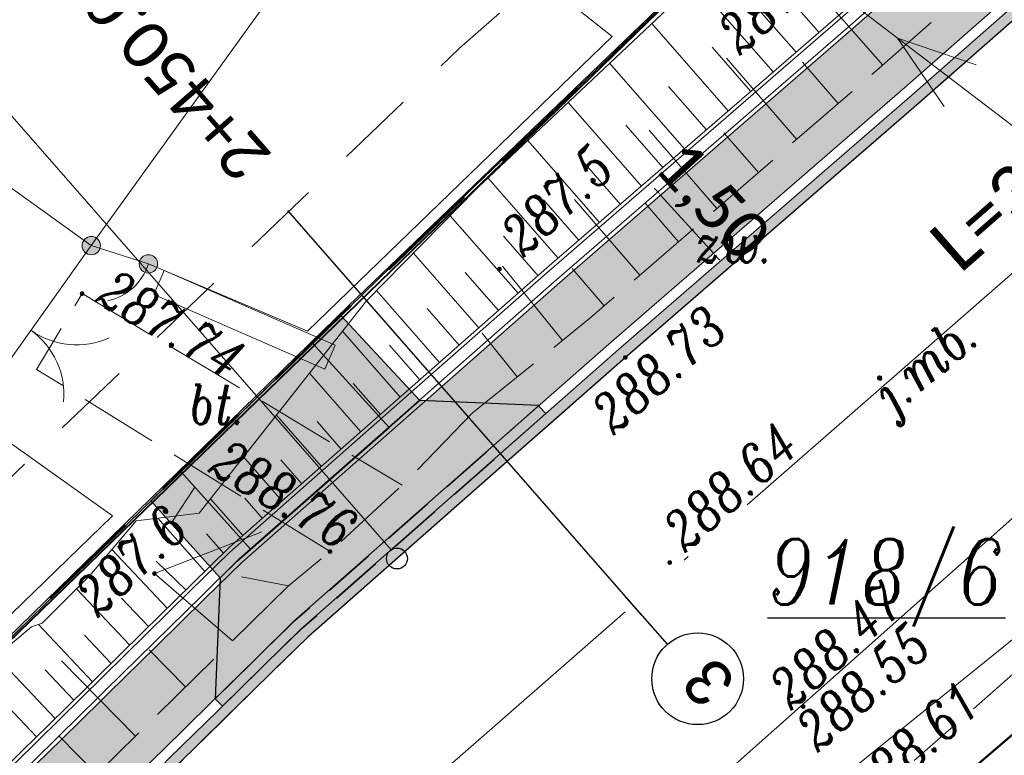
# Model space of a CAD drawing. Header units: metres. Extents: x -1 to 7476305, y 0 to 5497191.
# Tile 105 of 115: x 7475271 to 7475290, y 5497075 to 5497089. Entities that reach past the tile are written whole.
import ezdxf
from ezdxf.enums import TextEntityAlignment as Align

# ---------------------------------------------------------------- set-up
doc = ezdxf.new("R2010")
doc.units = ezdxf.units.M
for name, pattern in [('420-500', [1.5, 1, -0.5]), ('ACAD_ISO04W100', [30, 24, -3, 0, -3]), ('EGBO02-500', [2.5, 1.5, -1]), ('Krawedz', [0.75, 0.5, -0.25]), ('KTCR02-500', [1.5, 1, -0.5]), ('KTJZ01-500', [2, 1.5, -0.5])]:
    doc.linetypes.add(name, pattern=pattern)
for name, color, linetype, lineweight, true_color in [('BUBZ01_1', 7, 'Continuous', 5, 0x0a0909), ('BUIB02_01', 7, 'Continuous', 5, 0x0a0909), ('EGBB01', 7, 'Continuous', 5, 0x0a0909), ('EGBD03', 7, 'Continuous', 5, 0x0a0909), ('EGBO02', 7, 'Continuous', 5, 0x0a0909), ('KTCR02', 7, 'Continuous', 5, 0x0a0909), ('KTJZ01', 7, 'Continuous', 5, 0x0a0909), ('KTKR01', 7, 'Continuous', 5, 0x0a0909), ('KTOK05_01', 7, 'Continuous', 5, 0x0a0909), ('RTPW01', 7, 'Continuous', 5, 0x0a0909), ('RTPW02', 7, 'Continuous', 5, 0x0a0909), ('suepnn', 7, 'Continuous', 5, 0x0a0909), ('SUPK_01', 7, 'Continuous', 5, 0x0a0909), ('SZOPO_905', 7, 'Continuous', 5, 0x0a0909), ('SZOPO_905_P', 7, 'Continuous', 5, 0x0a0909)]:
    doc.layers.add(name, color=color, linetype=linetype, lineweight=lineweight, true_color=true_color)
for name, color, linetype in [('C-DROGI-KORYTARZE', 7, 'Continuous'), ('C-DROGI-PRZEKROJE', 7, 'Continuous'), ('C-DROGI-SYTUACJA', 7, 'Continuous'), ('C-DROGI-SYTUACJA-ETYKIETY', 7, 'Continuous'), ('D_Granice pasa drogowego', 30, '420-500'), ('D_Grupa punktów', 7, 'Continuous'), ('D_Krawężnik zaniżony', 1, '420-500'), ('D_Linia charakterystyczna', 10, 'Continuous'), ('D_Pobocze zjazdu', 32, 'Continuous'), ('D_wymiary', 7, 'Continuous'), ('D_Zjazdy', 5, 'Continuous'), ('D_Zjazdy za chodnikiem kruszywo', 41, 'Continuous'), ('S-5_wymiary', 6, 'Continuous')]:
    doc.layers.add(name, color=color, linetype=linetype)
for name, color, linetype, lineweight in [('S-1_proj_obnizenia', 7, 'Krawedz', 30), ('S-1_proj_obrzeze', 11, 'Continuous', 30), ('S-5_opis_poprzeczka', 7, 'Continuous', 25)]:
    doc.layers.add(name, color=color, linetype=linetype, lineweight=lineweight)
doc.styles.add('! rom po 1.8mm', font='calibri.ttf', dxfattribs={"height": 0.9})
doc.styles.add('KAMIL', font='calibri.ttf', dxfattribs={"height": 0.75})
doc.styles.add('romans_pochyl', font='calibri.ttf', dxfattribs={"height": 0.75})
doc.styles.add('Style-ITALIC_1250', font='ITALIC_1250.shx')
doc.linetypes.add('KTOK05_01-500', pattern='A,3.75,[13,dgnlstyle-rozp_2015.shx,S=0.002778,R=0,X=0,Y=0],3.75', length=7.5)
doc.dimstyles.new('! 500', dxfattribs={"dimscale": 5, "dimtxt": 0.9, "dimasz": 0.18, "dimexe": 0.08, "dimexo": 0.04, "dimgap": 0.07, "dimtad": 1, "dimzin": 1, "dimtxsty": '! rom po 1.8mm', "dimcen": 0.09, "dimclrd": 256, "dimclre": 256, "dimclrt": 256, "dimazin": 1, "dimtfac": 1, "dimtix": 1, "dimtmove": 1, "dimatfit": 1, "dimfxl": 0.2, "dimlwd": -1, "dimlwe": -1, "dimarcsym": 0})

# ---------------------------------------------------------------- blocks, each defined once
blk = doc.blocks.new('A$C3d0535fb')
at = {"lineweight": 30}
h = blk.add_hatch(color=1, dxfattribs=at)
h.dxf.hatch_style = 1
h.paths.add_polyline_path([(7475281.127, 5497081.289), (7475281.364, 5497081.503), (7475279.096, 5497081.602), (7475275.29, 5497078.218), (7475275.192, 5497075.91), (7475276.717, 5497077.402)])
at = {"lineweight": 30, "true_color": 0xffffff, "transparency": 33554687}
h = blk.add_hatch(color=7, dxfattribs=at)
h.dxf.hatch_style = 1
h.paths.add_polyline_path([(7475281.499, 5497081.35), (7475281.366, 5497081.5), (7475276.717, 5497077.402), (7475275.192, 5497075.91), (7475275.332, 5497075.767), (7475276.853, 5497077.255)])
at = {"layer": 'D_Pobocze zjazdu', "lineweight": 30, "transparency": 33554687}
h = blk.add_hatch(color=256, dxfattribs=at)
h.dxf.hatch_style = 1
h.paths.add_polyline_path([(7475277.593, 5497083.222), (7475277.054, 5497082.696), (7475278.513, 5497081.089), (7475279.096, 5497081.602)])
h.paths.add_polyline_path([(7475274.538, 5497080.245), (7475273.968, 5497079.684), (7475275.29, 5497078.218), (7475275.6, 5497078.523), (7475275.87, 5497078.759), (7475275.87, 5497078.759)])
at = {"layer": 'D_Zjazdy za chodnikiem kruszywo', "lineweight": 30, "transparency": 33554687}
h = blk.add_hatch(color=256, dxfattribs=at)
h.dxf.hatch_style = 1
h.paths.add_polyline_path([(7475275.87, 5497078.759), (7475278.513, 5497081.089), (7475277.053, 5497082.696), (7475274.538, 5497080.245)])
at = {"color": 7, "lineweight": 30, "true_color": 0xffffff, "elevation": 288.928, "flags": 128}
for points in [[(7475281.37, 5497081.496), (7475281.499, 5497081.35)], [(7475275.192, 5497075.91), (7475275.332, 5497075.767)]]:
    blk.add_lwpolyline(points, dxfattribs=at)
at = {"layer": 'D_Krawężnik zaniżony', "lineweight": 30, "elevation": 578.497, "flags": 128}
for points in [[(7475275.192, 5497075.91), (7475276.717, 5497077.402), (7475281.37, 5497081.503)], [(7475275.332, 5497075.767), (7475276.853, 5497077.255), (7475281.502, 5497081.353)]]:
    blk.add_lwpolyline(points, dxfattribs=at)
at = {"layer": 'D_Pobocze zjazdu', "lineweight": 30, "flags": 128}
for points, elevation in [([(7475277.053, 5497082.696), (7475277.593, 5497083.222), (7475279.096, 5497081.602)], 288.928), ([(7475274.538, 5497080.245), (7475273.968, 5497079.684)], 288.928), ([(7475273.968, 5497079.684), (7475275.29, 5497078.218)], 289.067), ([(7475275.29, 5497078.218), (7475275.612, 5497078.535), (7475275.867, 5497078.759)], 289.067)]:
    blk.add_lwpolyline(points, dxfattribs=dict(at, elevation=elevation))
at = {"layer": 'D_Zjazdy', "color": 18, "lineweight": 30, "true_color": 0x000000, "flags": 128}
for points, elevation in [([(7475281.37, 5497081.503), (7475279.096, 5497081.602), (7475278.513, 5497081.089), (7475277.053, 5497082.696), (7475274.538, 5497080.245), (7475275.868, 5497078.761), (7475275.601, 5497078.524), (7475275.29, 5497078.218), (7475275.192, 5497075.91)], 288.928), ([(7475275.868, 5497078.76), (7475278.513, 5497081.089)], 289.067)]:
    blk.add_lwpolyline(points, dxfattribs=dict(at, elevation=elevation))
blk = doc.blocks.new('*D104')
at = {"layer": 'D_wymiary', "transparency": 16777216}
for p, q in [((7475283.632, 5497085.589), (7475283.571, 5497085.655)), ((7475283.667, 5497085.5), (7475283.722, 5497085.549)), ((7475283.692, 5497085.522), (7475284.701, 5497084.411)), ((7475284.676, 5497084.389), (7475284.73, 5497084.438)), ((7475284.761, 5497084.345), (7475284.822, 5497084.278))]:
    blk.add_line(p, q, dxfattribs=at)
at = {"layer": 'D_wymiary', "lineweight": 30, "transparency": 16777216}
for points in [[(7475283.643, 5497085.599), (7475283.621, 5497085.579), (7475283.692, 5497085.522)], [(7475284.772, 5497084.355), (7475284.75, 5497084.334), (7475284.701, 5497084.411)]]:
    blk.add_solid(points, dxfattribs=at)
at = {"layer": 'Defpoints', "color": 0, "lineweight": 30, "transparency": 16777216}
for p in [(7475283.653, 5497085.486, 288.871), (7475284.661, 5497084.375, 288.841), (7475284.701, 5497084.411)]:
    blk.add_point(p, dxfattribs=at)
at = {"layer": 'D_wymiary', "lineweight": 30, "transparency": 16777216, "insert": (7475284.633, 5497085.363), "char_height": 0.9, "attachment_point": 5, "rotation": 312.2333, "style": '! rom po 1.8mm'}
blk.add_mtext('1,50', dxfattribs=at)
blk = doc.blocks.new('905P')
at = {"layer": 'SZOPO_905_P', "color": 18, "linetype": 'Continuous', "lineweight": 13, "true_color": 0x0a0909}
blk.add_arc((1.05, 0), 1.05, 120, 180, dxfattribs=at)
blk = doc.blocks.new('905')
at = {"layer": 'SZOPO_905', "color": 18, "linetype": 'Continuous', "lineweight": 13, "true_color": 0x0a0909}
for centre, start, end in [((-1.5, 0), 0, 60), ((1.5, 0), 120, 180)]:
    blk.add_arc(centre, 1.5, start, end, dxfattribs=at)
blk = doc.blocks.new('RTPW02')
at = {"layer": 'RTPW02', "linetype": 'Continuous', "lineweight": 13, "true_color": 0x0a0909}
h = blk.add_hatch(color=18, dxfattribs=at)
edge = h.paths.add_edge_path()
edge.add_arc((0, 0), 0.045, 0, 360)
blk = doc.blocks.new('RTPW01')
at = {"layer": 'RTPW01', "linetype": 'Continuous', "lineweight": 13, "true_color": 0x0a0909}
h = blk.add_hatch(color=18, dxfattribs=at)
edge = h.paths.add_edge_path()
edge.add_arc((0, 0), 0.045, 0, 360)
blk = doc.blocks.new('MDCP_klauzula')
at = {"layer": 'KTOK05_01', "linetype": 'Continuous', "lineweight": 18}
h = blk.add_hatch(color=252, dxfattribs=at)
edge = h.paths.add_edge_path()
edge.add_arc((7475272.831, 5497084.557), 0.175, 0, 360)
h = blk.add_hatch(color=252, dxfattribs=at)
edge = h.paths.add_edge_path()
edge.add_arc((7475272.831, 5497084.557), 0.175, 0, 360)
h = blk.add_hatch(color=252, dxfattribs=at)
edge = h.paths.add_edge_path()
edge.add_arc((7475273.921, 5497084.209), 0.175, 0, 360)
at = {"layer": 'BUBZ01_1', "color": 252, "linetype": 'Continuous', "lineweight": 18}
for p, q in [((7475286.53, 5497089.599), (7475287.928, 5497088.004)), ((7475284.951, 5497088.133), (7475286.29, 5497086.585)), ((7475286.4, 5497088.057), (7475287.081, 5497087.27)), ((7475283.472, 5497086.76), (7475284.765, 5497085.266)), ((7475284.898, 5497086.711), (7475285.556, 5497085.95)), ((7475282.048, 5497085.438), (7475283.296, 5497083.995)), ((7475283.395, 5497085.365), (7475284.031, 5497084.63)), ((7475280.676, 5497084.164), (7475281.819, 5497082.747)), ((7475282.005, 5497084.118), (7475282.618, 5497083.408)), ((7475280.285, 5497082.886), (7475280.958, 5497082.052)), ((7475274.381, 5497079.299), (7475274.805, 5497079.946)), ((7475276.085, 5497079.094), (7475274.036, 5497078.298)), ((7475274.036, 5497078.298), (7475275.516, 5497077.018)), ((7475276.593, 5497078.065), (7475275.696, 5497078.238)), ((7475273.935, 5497076.843), (7475274.63, 5497076.135)), ((7475272.262, 5497076.634), (7475273.675, 5497075.197)), ((7475272.217, 5497075.194), (7475272.932, 5497074.467))]:
    blk.add_line(p, q, dxfattribs=at)
at = {"layer": 'BUIB02_01', "color": 252, "linetype": 'Continuous', "lineweight": 18}
for p, q in [((7475274.223, 5497084.085), (7475274.023, 5497083.627)), ((7475277.486, 5497082.657), (7475274.223, 5497084.085)), ((7475277.286, 5497082.199), (7475274.023, 5497083.627)), ((7475277.486, 5497082.657), (7475277.286, 5497082.199))]:
    blk.add_line(p, q, dxfattribs=at)
at = {"layer": 'EGBB01', "color": 252, "linetype": 'Continuous', "lineweight": 18, "flags": 128}
blk.add_lwpolyline([(7475272.831, 5497084.557), (7475278.274, 5497092.119), (7475270.511, 5497097.707), (7475265.068, 5497090.145), (7475272.831, 5497084.557)], close=True, dxfattribs=at)
at = {"layer": 'EGBD03', "color": 96, "linetype": 'Continuous', "lineweight": 30, "flags": 128}
for points in [[(7475283.737, 5497068.192), (7475289.77, 5497074.68), (7475298.288, 5497082.039), (7475318.081, 5497097.784)], [(7475285.765, 5497091.08), (7475278.81, 5497084.41), (7475262.934, 5497068.916), (7475244.62, 5497080.8)]]:
    blk.add_lwpolyline(points, dxfattribs=at)
at = {"layer": 'EGBO02', "color": 252, "linetype": 'EGBO02-500', "lineweight": 18, "flags": 128}
blk.add_lwpolyline([(7475297.538, 5497103.825), (7475279.855, 5497088.323), (7475266.998, 5497076.027), (7475254.649, 5497064.001), (7475244.334, 5497052.497), (7475235.016, 5497036.119), (7475229.48, 5497025.04), (7475224.511, 5497014.388), (7475213.924, 5496993.12), (7475205.301, 5496976.039), (7475191.153, 5496949.431), (7475170.683, 5496910.712), (7475164.472, 5496899.278), (7475155.778, 5496887.844), (7475138.024, 5496865.445)], dxfattribs=at)
at = {"layer": 'KTCR02', "color": 252, "linetype": 'KTCR02-500', "lineweight": 18, "flags": 128}
blk.add_lwpolyline([(7475318.09, 5497102.78), (7475319.59, 5497101.07), (7475316.43, 5497098.44), (7475313, 5497095.57), (7475302.42, 5497086.74), (7475292.62, 5497078.32), (7475284.25, 5497070.97), (7475282.24, 5497069.06), (7475278.27, 5497065.23), (7475276.37, 5497063.29), (7475271.56, 5497058.19), (7475266.97, 5497052.93), (7475261.4, 5497045.58), (7475256.95, 5497038.97), (7475254.55, 5497035.06), (7475250.74, 5497028.48), (7475249.26, 5497025.96), (7475246.67, 5497021.06), (7475242.67, 5497013.29), (7475239.43, 5497006.85), (7475237.53, 5497003), (7475227.8, 5496982.89)], dxfattribs=at)
at = {"layer": 'KTJZ01', "color": 252, "linetype": 'KTJZ01-500', "lineweight": 18}
blk.add_line((7475272.656, 5497083.641), (7475278.764, 5497079.983), dxfattribs=at)
at = {"layer": 'KTJZ01', "color": 252, "linetype": 'KTJZ01-500', "lineweight": 18, "flags": 128}
for points in [[(7475280.097, 5497081.357), (7475282.336, 5497083.164), (7475287.759, 5497087.856), (7475293.506, 5497092.895)], [(7474940.948, 5496678.227), (7474942.744, 5496679.768), (7474947.468, 5496684.472), (7474951.738, 5496688.783), (7474958.027, 5496695.193), (7474962.097, 5496699.235), (7474965.673, 5496702.794), (7474969.754, 5496707.034), (7474981.843, 5496719.552), (7474986.871, 5496724.456), (7474990.284, 5496728.016), (7474993.046, 5496730.57), (7474995.803, 5496733.399), (7474999.755, 5496737.308), (7475005.043, 5496742.399), (7475009.082, 5496746.263), (7475016.386, 5496752.922), (7475018.661, 5496754.834), (7475020.089, 5496756.127), (7475022.831, 5496758.571), (7475025.815, 5496761.182), (7475031.927, 5496766.616), (7475037.923, 5496771.877), (7475045.276, 5496778.075), (7475048.776, 5496780.871), (7475053.275, 5496784.409), (7475057.865, 5496787.982), (7475065.68, 5496793.821), (7475071.675, 5496798.251), (7475080.197, 5496804.617), (7475085.951, 5496808.863), (7475092.068, 5496813.415), (7475094.463, 5496815.318), (7475099.029, 5496818.877), (7475104.515, 5496823.229), (7475105.014, 5496823.868), (7475110.261, 5496828.106), (7475116.671, 5496833.487), (7475121.299, 5496837.758), (7475127.388, 5496843.57), (7475133.626, 5496849.85), (7475138.23, 5496854.845), (7475143.855, 5496861.074), (7475148.205, 5496866.026), (7475154.747, 5496873.863), (7475160.368, 5496880.935), (7475164.02, 5496885.897), (7475167.465, 5496890.774), (7475169.395, 5496893.556), (7475177.645, 5496905.781), (7475183.716, 5496915.79), (7475187.356, 5496922.37), (7475191.312, 5496929.431), (7475194.505, 5496935.684), (7475198.366, 5496943.242), (7475201.584, 5496949.716), (7475204.91, 5496956.567), (7475209.898, 5496967.043), (7475214.268, 5496976.102), (7475219.085, 5496986.161), (7475221.068, 5496990.37), (7475223.563, 5496995.716), (7475227.167, 5497003.081), (7475229.52, 5497008.043), (7475233.202, 5497015.17), (7475236.644, 5497022.005), (7475242.538, 5497033.041), (7475245.538, 5497037.898), (7475247.914, 5497042.007), (7475248.707, 5497043.191), (7475252.159, 5497048.588), (7475253.518, 5497050.557), (7475256.496, 5497054.779), (7475262.407, 5497062.145), (7475264.477, 5497064.71), (7475272.511, 5497072.714), (7475276.959, 5497077.087), (7475283.019, 5497082.422), (7475288.616, 5497087.275), (7475294.096, 5497092.097)], [(7475277.385, 5497078.719), (7475271.788, 5497082.196), (7475272.656, 5497083.641)], [(7475280.097, 5497081.357), (7475278.764, 5497079.983), (7475277.385, 5497078.719), (7475276.593, 5497078.065)], [(7475276.593, 5497078.065), (7475271.977, 5497073.528), (7475266.104, 5497067.778)]]:
    blk.add_lwpolyline(points, dxfattribs=at)
at = {"layer": 'KTKR01', "color": 252, "linetype": 'Continuous', "lineweight": 18, "flags": 128}
blk.add_lwpolyline([(7475248.4, 5497028.94), (7475252.58, 5497036.21), (7475255.06, 5497040.12), (7475259.57, 5497046.81), (7475265.36, 5497054.54), (7475270, 5497059.8), (7475274.82, 5497064.93), (7475281.29, 5497071.24), (7475282.05, 5497071.93), (7475291.36, 5497080.2), (7475300.96, 5497088.36), (7475309.73, 5497095.73), (7475310.51, 5497096.37), (7475316.61, 5497101.48), (7475318.09, 5497102.78), (7475330.5, 5497113.22)], dxfattribs=at)
at = {"layer": 'KTOK05_01', "color": 252, "linetype": 'Continuous', "lineweight": 18}
for p, q in [((7475270.528, 5497081.325), (7475272.831, 5497084.557)), ((7475272.831, 5497084.557), (7475273.921, 5497084.209))]:
    blk.add_line(p, q, dxfattribs=at)
at = {"layer": 'KTOK05_01', "color": 252, "linetype": 'KTOK05_01-500', "lineweight": 18}
blk.add_line((7475273.921, 5497084.209), (7475276.958, 5497082.924), dxfattribs=at)
at = {"layer": 'KTOK05_01', "color": 252, "linetype": 'KTOK05_01-500', "lineweight": 18, "flags": 128}
for points in [[(7475278.274, 5497092.119), (7475282.767, 5497088.547), (7475276.958, 5497082.924)], [(7475270.528, 5497081.325), (7475273.235, 5497079.401), (7475266.572, 5497072.934), (7475259.333, 5497078.386)]]:
    blk.add_lwpolyline(points, dxfattribs=at)
at = {"layer": 'KTOK05_01', "color": 252, "linetype": 'Continuous', "lineweight": 18}
for centre in [(7475272.831, 5497084.557), (7475272.831, 5497084.557), (7475273.921, 5497084.209)]:
    blk.add_circle(centre, 0.175, dxfattribs=at)
at = {"layer": 'suepnn', "color": 1, "linetype": 'Continuous', "lineweight": 13, "true_color": 0xfa0000}
blk.add_line((7475300.133, 5497079.412), (7475265.465, 5497105.897), dxfattribs=at)
at = {"layer": 'suepnn', "color": 1, "linetype": 'Continuous', "lineweight": 13, "true_color": 0xfa0000, "flags": 128}
blk.add_lwpolyline([(7475289.102, 5497087.21), (7475288.213, 5497088.518), (7475289.709, 5497088.005)], dxfattribs=at)
at = {"layer": 'SUPK_01', "color": 36, "linetype": 'Continuous', "lineweight": 13, "true_color": 0x803300}
blk.add_line((7475283.66, 5497071.59), (7475321.861, 5497102.483), dxfattribs=at)
at = {"layer": 'RTPW01', "color": 252, "linetype": 'Continuous', "lineweight": 18}
for p in [(7475280.618, 5497084.11), (7475274.036, 5497078.298)]:
    blk.add_blockref('RTPW01', p, dxfattribs=at)
at = {"layer": 'RTPW02', "color": 252, "linetype": 'Continuous', "lineweight": 18}
for p in [(7475272.656, 5497083.641), (7475283.019, 5497082.422), (7475277.385, 5497078.719), (7475283.866, 5497078.509), (7475286.177, 5497075.969), (7475286.412, 5497075.76)]:
    blk.add_blockref('RTPW02', p, dxfattribs=at)
at = {"layer": 'SZOPO_905', "color": 252, "linetype": 'Continuous', "lineweight": 18, "rotation": 234.5277762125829}
blk.add_blockref('905', (7475271.679, 5497082.941), dxfattribs=at)
at = {"layer": 'SZOPO_905_P', "color": 252, "linetype": 'Continuous', "lineweight": 18, "rotation": 162.2934823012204}
blk.add_blockref('905P', (7475273.921, 5497084.209), dxfattribs=at)
at = {"layer": 'EGBD03', "color": 96, "linetype": 'Continuous', "lineweight": 30, "style": 'Style-ITALIC_1250', "width": 0.8}
blk.add_text('%%u918/6%%U', height=1.25, dxfattribs=at).set_placement((7475290.274, 5497077.706), align=Align.RIGHT)
at = {"layer": 'KTJZ01', "color": 252, "linetype": 'Continuous', "lineweight": 18, "style": 'Style-ITALIC_1250', "width": 0.8}
for s, p in [('zw.', (7475284.329, 5497084.232)), ('bt.', (7475274.683, 5497081.151))]:
    blk.add_text(s, height=0.75, dxfattribs=at).set_placement(p)
at = {"layer": 'KTKR01', "color": 252, "linetype": 'Continuous', "lineweight": 18, "style": 'Style-ITALIC_1250', "width": 0.8}
blk.add_text('j.mb.', height=0.75, rotation=40.3645, dxfattribs=at).set_placement((7475288.135, 5497081.32))
at = {"layer": 'RTPW01', "color": 252, "linetype": 'Continuous', "lineweight": 18, "style": 'Style-ITALIC_1250', "width": 0.8}
for s, rotation, p in [('287.3', 42.0327, (7475285.205, 5497088.173)), ('287.5', 42.8736, (7475281.075, 5497084.32)), ('287.6', 43.1795, (7475272.956, 5497077.444))]:
    blk.add_text(s, height=0.75, rotation=rotation, dxfattribs=at).set_placement(p)
at = {"layer": 'RTPW02', "color": 252, "linetype": 'Continuous', "lineweight": 18, "style": 'Style-ITALIC_1250', "width": 0.8}
for s, rotation, p in [('287.74', 329.0832, (7475272.885, 5497083.501)), ('288.73', 41.6144, (7475282.79, 5497080.925)), ('288.76', 329.0832, (7475275.038, 5497080.256)), ('288.64', 41.6144, (7475284.157, 5497078.684)), ('288.47', 41.6144, (7475286.179, 5497075.672)), ('288.55', 41.6144, (7475286.688, 5497074.872)), ('288.61', 41.6144, (7475287.662, 5497073.78))]:
    blk.add_text(s, height=0.75, rotation=rotation, dxfattribs=at).set_placement(p)
blk = doc.blocks.new('okrag')
at = {"color": 0}
blk.add_circle((0, 0), 0.5, dxfattribs=at)
blk = doc.blocks.new('*U222', base_point=(7475278.662, 5497078.586))
at = {"lineweight": -2, "xscale": 0.4, "yscale": 0.4, "zscale": 0.4}
blk.add_blockref('okrag', (7475278.662, 5497078.586), dxfattribs=at)
blk = doc.blocks.new('AeccTickLine')
at = {"color": 0, "linetype": 'ByBlock', "lineweight": -2}
blk.add_line((0, 1), (0, -1), dxfattribs=at)
blk = doc.blocks.new('kolo')
at = {"layer": 'S-5_wymiary'}
blk.add_circle((-0.91, 0), 0.91, dxfattribs=at)

msp = doc.modelspace()

# ---------------------------------------------------------------- linework, layer by layer
at = {"layer": 'D_Granice pasa drogowego', "lineweight": 50, "ltscale": 2, "flags": 128}
msp.add_lwpolyline([(7474871.194, 5496602.021), (7474875.844, 5496605.985), (7474886.51, 5496614.328), (7474893.187, 5496619.551), (7474906.364, 5496629.859), (7474908.002, 5496630.38), (7474914.804, 5496638.74), (7474928.905, 5496651.777), (7474946.406, 5496669.552), (7474957.321, 5496680.639), (7474994.148, 5496718.045), (7475014.642, 5496738.841), (7475028.014, 5496750.844), (7475033.755, 5496755.998), (7475037.841, 5496759.479), (7475046.672, 5496767.002), (7475050.423, 5496770.198), (7475056.626, 5496775.2), (7475065.197, 5496781.478), (7475069.506, 5496784.668), (7475083.953, 5496795.64), (7475091.313, 5496801.229), (7475097.69, 5496806.073), (7475103.398, 5496810.407), (7475110.576, 5496816.081), (7475114.68, 5496819.326), (7475120.064, 5496824.042), (7475130.991, 5496833.37), (7475144.36, 5496846.35), (7475159.914, 5496864.742), (7475165.321, 5496871.433), (7475168.549, 5496875.377), (7475175.09, 5496884.328), (7475189.457, 5496903.989), (7475193.179, 5496911.075), (7475198.108, 5496920.456), (7475202.904, 5496929.586), (7475209.984, 5496944.676), (7475224.229, 5496974.661), (7475228.871, 5496985.456), (7475234.774, 5496999.181), (7475235.211, 5497000), (7475244.883, 5497018.143), (7475247.158, 5497021.622), (7475253.509, 5497032.362), (7475263.655, 5497046.357), (7475275.03, 5497059.7), (7475278.404, 5497063.267), (7475280.249, 5497065.127), (7475283.737, 5497068.192), (7475289.77, 5497074.68), (7475292.049, 5497076.649), (7475298.288, 5497082.039), (7475318.081, 5497097.784), (7475318.6, 5497101.12), (7475308.342, 5497109.277), (7475299.764, 5497105.915), (7475300.031, 5497102.685), (7475290.434, 5497094.878), (7475285.765, 5497091.08), (7475277.631, 5497083.259), (7475263.588, 5497069.572), (7475259.571, 5497065.54), (7475255.16, 5497060.7), (7475248.447, 5497051.193), (7475241.071, 5497040.575), (7475236.851, 5497034.5), (7475232.87, 5497026.192), (7475228.603, 5497017.286), (7475222.129, 5497003.773), (7475221.6, 5497002.67), (7475223.058, 5497002.07), (7475222.491, 5496999.056), (7475222.104, 5496998.239), (7475217.488, 5496988.479), (7475214.662, 5496982.503), (7475211.997, 5496976.871), (7475210.402, 5496973.497), (7475207.108, 5496966.534), (7475200.594, 5496952.761), (7475195.041, 5496942.357), (7475186.706, 5496926.741), (7475181.863, 5496917.665), (7475180.812, 5496915.697), (7475174.258, 5496906.159), (7475161.354, 5496887.311), (7475156.287, 5496881.059), (7475137.148, 5496857.357), (7475129.378, 5496848.794), (7475126.377, 5496845.473), (7475122.357, 5496841.906), (7475113.346, 5496833.897), (7475108.201, 5496829.327), (7475103.572, 5496825.562), (7475101.251, 5496823.675), (7475097.151, 5496820.343), (7475092.412, 5496817.061), (7475083.189, 5496810.712), (7475063.35, 5496796.429), (7475055.25, 5496790.597), (7475035.25, 5496773.04), (7475032.26, 5496770.67), (7475010.572, 5496750.962), (7475002.025, 5496743.149), (7474993.311, 5496735.182), (7474991.33, 5496733.29), (7474987.11, 5496729.262), (7474981.728, 5496724.125), (7474978.688, 5496721.224), (7474975.041, 5496717.744), (7474967.615, 5496710.352), (7474955.357, 5496698.026), (7474948.808, 5496691.442), (7474943.173, 5496685.776), (7474941.426, 5496684.019), (7474940.056, 5496682.642), (7474939.655, 5496682.287), (7474931.483, 5496675.053), (7474923.147, 5496667.674), (7474919.881, 5496664.783), (7474908.976, 5496655.13), (7474905.9, 5496652.407), (7474901.86, 5496653.48)], dxfattribs=at)

# ---------------------------------------------------------------- block references
msp.add_blockref('A$C3d0535fb', (0, 0))

# ---------------------------------------------------------------- dimensions: what is measured, and where the dimension line sits
at = {"layer": 'D_wymiary', "color": 18, "lineweight": 30, "true_color": 0x000000}
dim = msp.add_aligned_dim(p1=(7475283.653, 5497085.486, 288.871), p2=(7475284.661, 5497084.375, 288.841), distance=0.053, dimstyle='! 500', override={"dimscale": 0.5}, dxfattribs=at)
dim.commit()
dim.dimension.update_dxf_attribs({"geometry": '*D104', "text_midpoint": (7475284.633, 5497085.363)})

# ---------------------------------------------------------------- next in the draw order: block references
at = {"layer": 'RTPW01', "color": 18, "lineweight": 30, "true_color": 0x000000}
msp.add_blockref('MDCP_klauzula', (0, 0), dxfattribs=at)

# ---------------------------------------------------------------- next in the draw order: hatches: boundary and pattern name
at = {"layer": 'C-DROGI-KORYTARZE', "linetype": 'Continuous', "lineweight": -3, "true_color": 0xfeeab9}
msp.add_hatch(color=254, dxfattribs=at).paths.add_polyline_path([(7475299.224, 5497097.31), (7475298.746, 5497096.88), (7475293.833, 5497092.398), (7475288.353, 5497087.576), (7475282.756, 5497082.723), (7475280.504, 5497080.74), (7475276.696, 5497077.388), (7475275.981, 5497076.685), (7475275.106, 5497075.826), (7475274.189, 5497074.924), (7475274.05, 5497074.788), (7475273.299, 5497074.05), (7475272.806, 5497073.565), (7475272.547, 5497073.31), (7475272.236, 5497073.005), (7475271.928, 5497072.698), (7475266.288, 5497067.079), (7475265.195, 5497068.105), (7475270.897, 5497073.788), (7475271.205, 5497074.094), (7475271.516, 5497074.4), (7475271.775, 5497074.655), (7475272.269, 5497075.14), (7475273.019, 5497075.878), (7475273.158, 5497076.014), (7475274.076, 5497076.916), (7475274.993, 5497077.814), (7475275.708, 5497078.517), (7475279.516, 5497081.869), (7475281.768, 5497083.852), (7475287.365, 5497088.705), (7475292.845, 5497093.527), (7475297.758, 5497098.009), (7475298.236, 5497098.439), (7475299.224, 5497097.31)], flags=0)
at = {"layer": 'C-DROGI-PRZEKROJE', "linetype": 'Continuous', "lineweight": -3}
msp.add_hatch(color=5, dxfattribs=at).paths.add_polyline_path([(7475299.487, 5497097.009), (7475299.009, 5497096.579), (7475294.096, 5497092.097), (7475288.616, 5497087.275), (7475283.019, 5497082.422), (7475280.767, 5497080.439), (7475276.959, 5497077.087), (7475276.244, 5497076.384), (7475275.381, 5497075.536), (7475274.463, 5497074.634), (7475274.325, 5497074.497), (7475273.574, 5497073.759), (7475273.081, 5497073.274), (7475272.822, 5497073.02), (7475272.511, 5497072.714), (7475272.203, 5497072.407), (7475266.58, 5497066.805), (7475266.434, 5497066.942), (7475272.065, 5497072.553), (7475272.373, 5497072.86), (7475272.684, 5497073.165), (7475272.943, 5497073.42), (7475273.436, 5497073.905), (7475274.187, 5497074.643), (7475274.326, 5497074.779), (7475275.243, 5497075.681), (7475276.112, 5497076.535), (7475276.827, 5497077.238), (7475280.635, 5497080.59), (7475282.887, 5497082.573), (7475288.484, 5497087.426), (7475293.964, 5497092.248), (7475298.877, 5497096.73), (7475299.355, 5497097.16), (7475299.487, 5497097.009)], flags=0)

# ---------------------------------------------------------------- next in the draw order: linework, layer by layer
at = {"layer": 'C-DROGI-KORYTARZE', "color": 34, "linetype": 'Continuous', "lineweight": 15}
for p, q in [((7475286.712, 5497088.629, 288.838), (7475285.189, 5497090.37, 287.296)), ((7475285.838, 5497087.871, 288.843), (7475284.347, 5497089.575, 287.334)), ((7475286.275, 5497088.25, 288.841), (7475285.522, 5497089.111, 288.078)), ((7475284.983, 5497087.129, 288.848), (7475283.524, 5497088.797, 287.371)), ((7475285.411, 5497087.5, 288.846), (7475284.673, 5497088.343, 288.099)), ((7475284.146, 5497086.403, 288.853), (7475282.718, 5497088.036, 287.407)), ((7475284.564, 5497086.766, 288.851), (7475283.842, 5497087.591, 288.12)), ((7475283.326, 5497085.693, 288.858), (7475281.929, 5497087.29, 287.443)), ((7475283.736, 5497086.048, 288.855), (7475283.03, 5497086.856, 288.14)), ((7475282.525, 5497084.998, 288.862), (7475281.157, 5497086.561, 287.477)), ((7475282.926, 5497085.345, 288.86), (7475282.234, 5497086.136, 288.16)), ((7475281.74, 5497084.317, 288.867), (7475280.401, 5497085.847, 287.511)), ((7475282.132, 5497084.658, 288.865), (7475281.456, 5497085.431, 288.179)), ((7475280.976, 5497083.647, 288.862), (7475279.68, 5497085.128, 287.55)), ((7475281.357, 5497083.983, 288.866), (7475280.697, 5497084.737, 288.198)), ((7475280.225, 5497082.987, 288.853), (7475278.976, 5497084.413, 287.589)), ((7475280.6, 5497083.317, 288.858), (7475279.964, 5497084.044, 288.213)), ((7475279.474, 5497082.326, 288.845), (7475278.273, 5497083.699, 287.629)), ((7475279.85, 5497082.656, 288.849), (7475279.237, 5497083.356, 288.229)), ((7475278.724, 5497081.665, 288.853), (7475277.624, 5497082.922, 287.739)), ((7475279.099, 5497081.995, 288.846), (7475278.519, 5497082.659, 288.258)), ((7475277.973, 5497081.004, 288.867), (7475276.995, 5497082.122, 287.877)), ((7475278.349, 5497081.335, 288.86), (7475277.829, 5497081.928, 288.334)), ((7475277.223, 5497080.343, 288.881), (7475276.365, 5497081.323, 288.014)), ((7475277.598, 5497080.674, 288.874), (7475277.139, 5497081.198, 288.41)), ((7475276.472, 5497079.683, 288.896), (7475275.736, 5497080.524, 288.151)), ((7475276.847, 5497080.013, 288.889), (7475276.449, 5497080.468, 288.485)), ((7475275.722, 5497079.022, 288.91), (7475275.107, 5497079.724, 288.288)), ((7475276.097, 5497079.352, 288.903), (7475275.759, 5497079.738, 288.561)), ((7475274.996, 5497078.335, 288.918), (7475274.103, 5497079.355, 288.015)), ((7475275.352, 5497078.685, 288.916), (7475275.027, 5497079.056, 288.587)), ((7475274.281, 5497077.635, 288.923), (7475273.221, 5497078.756, 287.894)), ((7475274.639, 5497077.984, 288.921), (7475274.069, 5497078.533, 288.393)), ((7475273.567, 5497076.935, 288.929), (7475272.55, 5497078.01, 287.942)), ((7475273.924, 5497077.285, 288.926), (7475273.409, 5497077.829, 288.426)), ((7475272.854, 5497076.234, 288.934), (7475271.823, 5497077.324, 287.933)), ((7475273.21, 5497076.584, 288.931), (7475272.704, 5497077.12, 288.44)), ((7475272.141, 5497075.533, 288.939), (7475271.019, 5497076.719, 287.85)), ((7475272.497, 5497075.883, 288.936), (7475271.951, 5497076.461, 288.406)), ((7475271.784, 5497075.182, 288.942), (7475271.232, 5497075.766, 288.406))]:
    msp.add_line(p, q, dxfattribs=at)
at = {"layer": 'C-DROGI-KORYTARZE', "color": 32, "linetype": 'Continuous', "lineweight": 15}
msp.add_polyline3d([(7475296.999, 5497099.853, 287.789), (7475296.526, 5497099.417, 287.807), (7475291.963, 5497094.534, 288.154), (7475285.582, 5497090.742, 287.278), (7475280.193, 5497085.651, 287.521), (7475278.084, 5497083.506, 287.639), (7475274.891, 5497079.45, 288.335), (7475273.688, 5497079.305, 287.846), (7475272.801, 5497078.264, 287.936), (7475271.895, 5497077.349, 287.955), (7475271.693, 5497077.28, 287.894), (7475270.882, 5497076.605, 287.841), (7475270.45, 5497076.056, 287.904), (7475270.15, 5497075.845, 287.866), (7475270.024, 5497075.343, 288.063), (7475269.435, 5497075.333, 287.624), (7475264.476, 5497068.78, 288.557)], dxfattribs=at)
at = {"layer": 'C-DROGI-KORYTARZE', "color": 26, "linetype": 'Continuous', "lineweight": 15}
msp.add_polyline3d([(7475297.992, 5497098.718, 288.795), (7475297.514, 5497098.287, 288.808), (7475292.601, 5497093.805, 288.8), (7475287.121, 5497088.983, 288.836), (7475281.524, 5497084.13, 288.868), (7475279.272, 5497082.148, 288.842), (7475275.464, 5497078.795, 288.915), (7475274.749, 5497078.093, 288.92), (7475273.821, 5497077.185, 288.927), (7475272.904, 5497076.283, 288.933), (7475272.765, 5497076.146, 288.934), (7475272.014, 5497075.408, 288.94), (7475271.521, 5497074.923, 288.944), (7475271.262, 5497074.669, 288.946), (7475270.951, 5497074.363, 288.963), (7475270.643, 5497074.056, 288.796), (7475264.925, 5497068.359, 288.968)], dxfattribs=at)
at = {"layer": 'C-DROGI-PRZEKROJE', "color": 10, "linetype": 'Continuous', "lineweight": 15, "ltscale": 0.3}
for points in [[(7475301.783, 5497102.034, 288.746), (7475301.739, 5497101.998, 288.746), (7475298.62, 5497099.189, 288.773), (7475298.016, 5497098.645, 288.779), (7475297.533, 5497098.211, 288.792), (7475292.628, 5497093.735, 288.784), (7475287.165, 5497088.928, 288.82), (7475281.568, 5497084.075, 288.852), (7475279.311, 5497082.088, 288.826), (7475275.465, 5497078.703, 288.899), (7475274.715, 5497077.966, 288.904), (7475270.972, 5497074.286, 288.947)], [(7475298.236, 5497098.439, 288.809), (7475297.758, 5497098.009, 288.822), (7475292.845, 5497093.527, 288.814), (7475287.365, 5497088.705, 288.85), (7475281.768, 5497083.852, 288.882), (7475279.516, 5497081.869, 288.856), (7475275.708, 5497078.517, 288.929), (7475274.993, 5497077.814, 288.934), (7475274.076, 5497076.916, 288.941), (7475273.158, 5497076.014, 288.947), (7475273.019, 5497075.878, 288.948), (7475272.269, 5497075.14, 288.954), (7475271.775, 5497074.655, 288.958), (7475271.516, 5497074.4, 288.96), (7475271.205, 5497074.094, 288.977), (7475270.897, 5497073.788, 288.81), (7475265.195, 5497068.105, 288.982)], [(7475299.224, 5497097.31, 288.779), (7475298.746, 5497096.88, 288.792), (7475293.833, 5497092.398, 288.784), (7475288.353, 5497087.576, 288.82), (7475282.756, 5497082.723, 288.852), (7475280.504, 5497080.74, 288.826), (7475276.696, 5497077.388, 288.899), (7475275.981, 5497076.685, 288.904), (7475275.106, 5497075.826, 288.911), (7475274.189, 5497074.924, 288.917), (7475274.05, 5497074.788, 288.918), (7475273.299, 5497074.05, 288.924), (7475272.806, 5497073.565, 288.928), (7475272.547, 5497073.31, 288.93), (7475272.236, 5497073.005, 288.947), (7475271.928, 5497072.698, 288.78), (7475266.288, 5497067.079, 288.952)], [(7475299.355, 5497097.16, 288.639), (7475298.877, 5497096.73, 288.652), (7475293.964, 5497092.248, 288.644), (7475288.484, 5497087.426, 288.68), (7475282.887, 5497082.573, 288.712), (7475280.635, 5497080.59, 288.686), (7475276.827, 5497077.238, 288.759), (7475276.113, 5497076.535, 288.764), (7475275.244, 5497075.681, 288.771), (7475274.326, 5497074.779, 288.777), (7475274.187, 5497074.643, 288.778), (7475273.437, 5497073.905, 288.784), (7475272.943, 5497073.42, 288.788), (7475272.685, 5497073.165, 288.79), (7475272.374, 5497072.859, 288.807), (7475272.066, 5497072.553, 288.64), (7475266.434, 5497066.942, 288.812)], [(7475299.487, 5497097.009, 288.659), (7475299.009, 5497096.579, 288.672), (7475294.096, 5497092.097, 288.664), (7475288.616, 5497087.275, 288.7), (7475283.019, 5497082.422, 288.732), (7475280.767, 5497080.439, 288.706), (7475276.959, 5497077.087, 288.779), (7475276.244, 5497076.384, 288.784), (7475275.381, 5497075.536, 288.791), (7475274.463, 5497074.634, 288.797), (7475274.325, 5497074.497, 288.798), (7475273.574, 5497073.759, 288.804), (7475273.081, 5497073.274, 288.808), (7475272.822, 5497073.02, 288.81), (7475272.511, 5497072.714, 288.827), (7475272.203, 5497072.407, 288.66), (7475266.58, 5497066.805, 288.832)]]:
    msp.add_polyline3d(points, dxfattribs=at)
at = {"layer": 'C-DROGI-PRZEKROJE', "color": 1, "linetype": 'Continuous', "lineweight": 15}
msp.add_polyline3d([(7475299.224, 5497097.31, 288.779), (7475298.746, 5497096.88, 288.792), (7475293.833, 5497092.398, 288.784), (7475288.353, 5497087.576, 288.82), (7475282.756, 5497082.723, 288.852), (7475280.504, 5497080.74, 288.826), (7475276.696, 5497077.388, 288.899), (7475275.981, 5497076.685, 288.904), (7475275.106, 5497075.826, 288.911), (7475274.189, 5497074.924, 288.917), (7475274.05, 5497074.788, 288.918), (7475273.299, 5497074.05, 288.924), (7475272.806, 5497073.565, 288.928), (7475272.547, 5497073.31, 288.93), (7475272.236, 5497073.005, 288.947), (7475271.928, 5497072.698, 288.78), (7475266.288, 5497067.079, 288.952)], dxfattribs=at)
at = {"layer": 'C-DROGI-PRZEKROJE', "color": 7, "linetype": 'Continuous', "lineweight": -3}
msp.add_polyline3d([(7475299.487, 5497097.009, 288.639), (7475299.009, 5497096.579, 288.652), (7475294.096, 5497092.097, 288.644), (7475288.616, 5497087.275, 288.68), (7475283.019, 5497082.422, 288.712), (7475280.767, 5497080.439, 288.686), (7475276.959, 5497077.087, 288.759), (7475276.244, 5497076.384, 288.764), (7475275.381, 5497075.536, 288.771), (7475274.463, 5497074.634, 288.777), (7475274.325, 5497074.497, 288.778), (7475273.574, 5497073.759, 288.784), (7475273.081, 5497073.274, 288.788), (7475272.822, 5497073.02, 288.79), (7475272.511, 5497072.714, 288.807), (7475272.203, 5497072.407, 288.64), (7475266.58, 5497066.805, 288.812)], dxfattribs=at)
at = {"layer": 'C-DROGI-SYTUACJA', "color": 1, "linetype": 'ACAD_ISO04W100', "lineweight": 15, "ltscale": 0.5, "flags": 128}
msp.add_lwpolyline([(7475305.74, 5497097.457), (7475278.592, 5497073.701), (7475274.574, 5497069.901)], dxfattribs=at)
at = {"layer": 'C-DROGI-SYTUACJA', "color": 7, "linetype": 'Continuous', "lineweight": 30}
msp.add_polyline3d([(7475248.4, 5497028.94, 288.523), (7475252.58, 5497036.21, 288.506), (7475255.06, 5497040.12, 288.492), (7475259.57, 5497046.81, 288.489), (7475265.36, 5497054.54, 288.487), (7475270, 5497059.8, 288.506), (7475274.82, 5497064.93, 288.488), (7475281.29, 5497071.24, 288.472), (7475282.05, 5497071.93, 288.462), (7475291.36, 5497080.2, 288.515), (7475300.96, 5497088.36, 288.589), (7475309.73, 5497095.73, 289.14), (7475310.51, 5497096.37, 289.096), (7475316.61, 5497101.48, 288.628), (7475318.09, 5497102.78, 288.645)], dxfattribs=at)
at = {"layer": 'D_Linia charakterystyczna', "color": 212, "linetype": 'Continuous', "lineweight": 40, "true_color": 0xd200d2}
msp.add_polyline3d([(7475264.377, 5497070.317, 287.686), (7475273.442, 5497079.117, 287.674), (7475274.479, 5497080.123, 288.073), (7475274.731, 5497080.368, 288.286), (7475285.765, 5497091.08, 287.283), (7475285.81, 5497091.117, 287.286), (7475289.319, 5497093.971, 287.804), (7475300.031, 5497102.685, 288.159), (7475299.982, 5497103.28, 288.175), (7475299.913, 5497104.116, 288.198), (7475299.764, 5497105.915, 288.098)], dxfattribs=at)
at = {"layer": 'D_Linia charakterystyczna', "color": 10, "linetype": 'Continuous', "lineweight": 30}
msp.add_polyline3d([(7475299.9, 5497104.276, 0), (7475300.031, 5497102.685, 288.159), (7475290.569, 5497095.05, -0.12), (7475285.884, 5497091.239, -0.897), (7475277.734, 5497083.402, -0.486), (7475263.687, 5497069.712, 0.243), (7475259.66, 5497065.669, 0.148), (7475255.22, 5497060.798, 0.089), (7475248.488, 5497051.264, -0.343), (7475241.112, 5497040.645, -0.325), (7475236.868, 5497034.536, -0.284), (7475232.87, 5497026.192, -0.118), (7475228.603, 5497017.286, -0.219), (7475222.129, 5497003.773, -0.102), (7475221.6, 5497002.67, 0)], dxfattribs=at)
at = {"layer": 'S-1_proj_obnizenia', "color": 7, "linetype": 'Continuous', "lineweight": 18}
msp.add_line((7475278.55, 5497078.754), (7475257.148, 5497103.212), dxfattribs=at)
at = {"layer": 'S-1_proj_obrzeze', "color": 250, "linetype": 'Continuous', "lineweight": 15}
for points in [[(7475298.183, 5497098.499, 288.809), (7475297.705, 5497098.069, 288.822), (7475292.792, 5497093.587, 288.814), (7475287.312, 5497088.765, 288.85), (7475281.715, 5497083.912, 288.882), (7475279.463, 5497081.929, 288.856), (7475275.655, 5497078.577, 288.929), (7475274.94, 5497077.874, 288.934), (7475274.021, 5497076.974, 288.941), (7475273.103, 5497076.072, 288.947), (7475272.964, 5497075.936, 288.948), (7475272.214, 5497075.198, 288.954), (7475271.72, 5497074.713, 288.958), (7475271.461, 5497074.458, 288.96), (7475271.15, 5497074.152, 288.977), (7475270.842, 5497073.846, 288.81), (7475265.136, 5497068.16, 288.982)], [(7475298.236, 5497098.439, 288.809), (7475297.758, 5497098.009, 288.822), (7475292.845, 5497093.527, 288.814), (7475287.365, 5497088.705, 288.85), (7475281.768, 5497083.852, 288.882), (7475279.516, 5497081.869, 288.856), (7475275.708, 5497078.517, 288.929), (7475274.993, 5497077.814, 288.934), (7475274.076, 5497076.916, 288.941), (7475273.158, 5497076.014, 288.947), (7475273.019, 5497075.878, 288.948), (7475272.269, 5497075.14, 288.954), (7475271.775, 5497074.655, 288.958), (7475271.516, 5497074.4, 288.96), (7475271.205, 5497074.094, 288.977), (7475270.897, 5497073.788, 288.81), (7475265.195, 5497068.105, 288.982)]]:
    msp.add_polyline3d(points, dxfattribs=at)
at = {"layer": 'S-5_opis_poprzeczka', "color": 7, "linetype": 'Continuous', "lineweight": 25}
msp.add_lwpolyline([(7475283.822, 5497076.949), (7475283.163, 5497077.701), (7475276.578, 5497085.227)], dxfattribs=at)

# ---------------------------------------------------------------- next in the draw order: block references
at = {"layer": 'C-DROGI-SYTUACJA-ETYKIETY', "color": 7, "linetype": 'Continuous', "lineweight": 30, "xscale": 0.25, "yscale": 0.25, "zscale": 0.25, "rotation": 221.187808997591}
msp.add_blockref('AeccTickLine', (7475283.163, 5497077.701), dxfattribs=at)
at = {"layer": 'D_Grupa punktów', "color": 18, "true_color": 0x000000}
msp.add_blockref('*U222', (7475278.662, 5497078.586), dxfattribs=at)
at = {"layer": 'S-5_opis_poprzeczka', "color": 7, "linetype": 'Continuous', "lineweight": 25, "xscale": 0.9614294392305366, "yscale": 0.9614294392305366, "zscale": 0.9614294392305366, "rotation": 131.1878089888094}
msp.add_blockref('kolo', (7475283.822, 5497076.949), dxfattribs=at)

# ---------------------------------------------------------------- next in the draw order: texts
at = {"layer": 'C-DROGI-SYTUACJA-ETYKIETY', "color": 7, "linetype": 'Continuous', "lineweight": -3, "insert": (7475291.754, 5497086.049), "char_height": 1, "attachment_point": 8, "rotation": 41.1878, "style": 'KAMIL'}
msp.add_mtext('L=36.07m', dxfattribs=at)
at = {"layer": 'S-5_opis_poprzeczka', "color": 7, "linetype": 'Continuous', "lineweight": 25, "char_height": 0.9, "rotation": 131.1878, "style": 'romans_pochyl'}
for s, insert, attachment_point in [('{\\fCalibri|b0|i0|c238|p34;\\C256;2+450.00}', (7475272.811, 5497090.291), 9), ('{\\fCalibri|b0|i0|c238|p34;3}', (7475285.192, 5497076.237), 7)]:
    msp.add_mtext(s, dxfattribs=dict(at, insert=insert, attachment_point=attachment_point))

doc.saveas('drawing.dxf')
